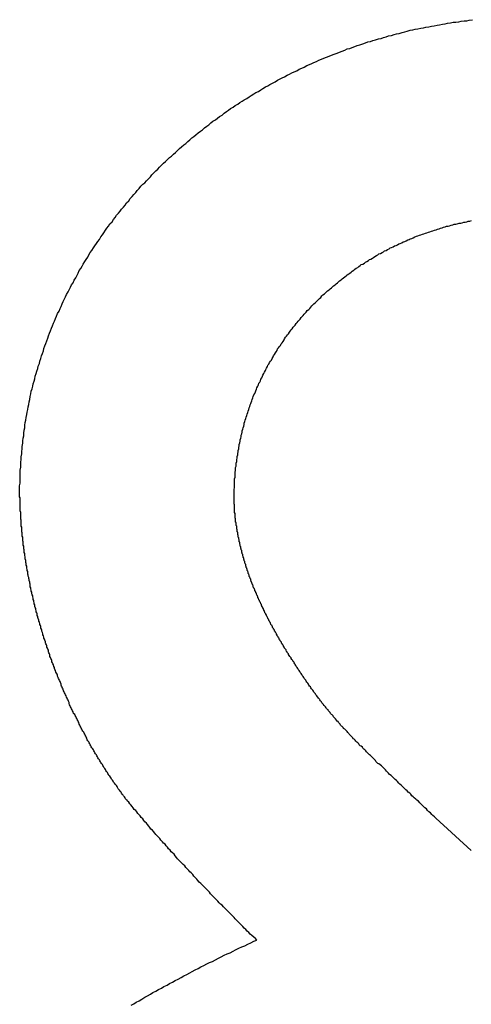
# Model space of a CAD drawing. Extents: x -55 to 3310, y -427 to 1727.
# Tile 71 of 79: x 1021.105 to 1022, y 561.577 to 563.527. Entities that reach past the tile are written whole.
import ezdxf

# ---------------------------------------------------------------- set-up
doc = ezdxf.new("R2010")
doc.units = 0
doc.linetypes.add('DURCHGEHEND', pattern=[0])
doc.layers.add('KF_PASSIO_SUB_15_FRONT', color=7, linetype='DURCHGEHEND')

# ---------------------------------------------------------------- blocks, each defined once
blk = doc.blocks.new('KF_PASSIO_SUB_15_FRONT')
at = {"layer": 'KF_PASSIO_SUB_15_FRONT'}
blk.add_line((-208.2832, -359.8814), (-208.3532, -359.8176), dxfattribs=at)
for points in [[(-209.178, -359.17, 0), (-209.178, -359.164, 0), (-209.178, -359.159, 0), (-209.177, -359.154, 0), (-209.177, -359.149, 0), (-209.177, -359.143, 0), (-209.177, -359.138, 0), (-209.177, -359.133, 0), (-209.177, -359.128, 0), (-209.176, -359.122, 0), (-209.176, -359.117, 0), (-209.176, -359.112, 0), (-209.175, -359.107, 0), (-209.175, -359.102, 0), (-209.174, -359.096, 0), (-209.174, -359.091, 0), (-209.173, -359.086, 0), (-209.173, -359.081, 0), (-209.172, -359.075, 0), (-209.172, -359.07, 0), (-209.171, -359.065, 0), (-209.17, -359.06, 0), (-209.17, -359.055, 0), (-209.169, -359.049, 0), (-209.168, -359.044, 0), (-209.168, -359.039, 0), (-209.167, -359.034, 0), (-209.166, -359.029, 0), (-209.165, -359.024, 0), (-209.164, -359.018, 0), (-209.163, -359.013, 0), (-209.162, -359.008, 0), (-209.161, -359.003, 0), (-209.16, -358.998, 0), (-209.159, -358.993, 0), (-209.158, -358.988, 0), (-209.157, -358.982, 0), (-209.156, -358.977, 0), (-209.155, -358.972, 0), (-209.153, -358.967, 0), (-209.152, -358.962, 0), (-209.151, -358.957, 0), (-209.149, -358.952, 0), (-209.148, -358.947, 0), (-209.147, -358.942, 0), (-209.145, -358.937, 0), (-209.144, -358.932, 0), (-209.142, -358.927, 0), (-209.141, -358.922, 0), (-209.139, -358.917, 0), (-209.138, -358.912, 0), (-209.136, -358.907, 0), (-209.135, -358.902, 0), (-209.133, -358.897, 0), (-209.131, -358.892, 0), (-209.13, -358.887, 0), (-209.128, -358.882, 0), (-209.126, -358.877, 0), (-209.124, -358.872, 0), (-209.122, -358.867, 0), (-209.121, -358.862, 0), (-209.119, -358.857, 0), (-209.117, -358.852, 0), (-209.115, -358.847, 0), (-209.113, -358.842, 0), (-209.111, -358.837, 0), (-209.109, -358.833, 0), (-209.107, -358.828, 0), (-209.105, -358.823, 0), (-209.103, -358.818, 0), (-209.1, -358.813, 0), (-209.098, -358.808, 0), (-209.096, -358.804, 0), (-209.094, -358.799, 0), (-209.092, -358.794, 0), (-209.089, -358.789, 0), (-209.087, -358.785, 0), (-209.085, -358.78, 0), (-209.082, -358.775, 0), (-209.08, -358.771, 0), (-209.077, -358.766, 0), (-209.075, -358.761, 0), (-209.072, -358.757, 0), (-209.07, -358.752, 0), (-209.067, -358.747, 0), (-209.065, -358.743, 0), (-209.062, -358.738, 0), (-209.06, -358.733, 0), (-209.057, -358.729, 0), (-209.054, -358.724, 0), (-209.052, -358.72, 0), (-209.049, -358.715, 0), (-209.046, -358.711, 0), (-209.043, -358.706, 0), (-209.041, -358.702, 0), (-209.038, -358.697, 0), (-209.035, -358.693, 0), (-209.032, -358.688, 0), (-209.029, -358.684, 0), (-209.026, -358.679, 0), (-209.023, -358.675, 0), (-209.02, -358.671, 0), (-209.017, -358.666, 0), (-209.014, -358.662, 0), (-209.011, -358.658, 0), (-209.008, -358.653, 0), (-209.005, -358.649, 0), (-209.002, -358.645, 0), (-208.999, -358.64, 0), (-208.995, -358.636, 0), (-208.992, -358.632, 0), (-208.989, -358.628, 0), (-208.986, -358.623, 0), (-208.982, -358.619, 0), (-208.979, -358.615, 0), (-208.976, -358.611, 0), (-208.972, -358.607, 0), (-208.969, -358.603, 0), (-208.966, -358.599, 0), (-208.962, -358.595, 0), (-208.959, -358.59, 0), (-208.955, -358.586, 0), (-208.952, -358.582, 0), (-208.948, -358.578, 0), (-208.945, -358.574, 0), (-208.941, -358.57, 0), (-208.938, -358.566, 0), (-208.934, -358.562, 0), (-208.93, -358.559, 0), (-208.927, -358.555, 0), (-208.923, -358.551, 0), (-208.919, -358.547, 0), (-208.916, -358.543, 0), (-208.912, -358.539, 0), (-208.908, -358.535, 0), (-208.904, -358.532, 0), (-208.901, -358.528, 0), (-208.897, -358.524, 0), (-208.893, -358.52, 0), (-208.889, -358.517, 0), (-208.885, -358.513, 0), (-208.881, -358.509, 0), (-208.877, -358.506, 0), (-208.873, -358.502, 0), (-208.869, -358.499, 0), (-208.865, -358.495, 0), (-208.861, -358.491, 0), (-208.857, -358.488, 0), (-208.853, -358.484, 0), (-208.849, -358.481, 0), (-208.845, -358.477, 0), (-208.841, -358.474, 0), (-208.837, -358.47, 0), (-208.833, -358.467, 0), (-208.829, -358.464, 0), (-208.824, -358.46, 0), (-208.82, -358.457, 0), (-208.816, -358.454, 0), (-208.812, -358.45, 0), (-208.807, -358.447, 0), (-208.803, -358.444, 0), (-208.799, -358.44, 0), (-208.795, -358.437, 0), (-208.79, -358.434, 0), (-208.786, -358.431, 0), (-208.782, -358.428, 0), (-208.777, -358.425, 0), (-208.773, -358.421, 0), (-208.768, -358.418, 0), (-208.764, -358.415, 0), (-208.76, -358.412, 0), (-208.755, -358.409, 0), (-208.751, -358.406, 0), (-208.746, -358.403, 0), (-208.742, -358.4, 0), (-208.737, -358.397, 0), (-208.733, -358.395, 0), (-208.728, -358.392, 0), (-208.723, -358.389, 0), (-208.719, -358.386, 0), (-208.714, -358.383, 0), (-208.71, -358.38, 0), (-208.705, -358.378, 0), (-208.7, -358.375, 0), (-208.696, -358.372, 0), (-208.691, -358.369, 0), (-208.686, -358.367, 0), (-208.682, -358.364, 0), (-208.677, -358.362, 0), (-208.672, -358.359, 0), (-208.667, -358.356, 0), (-208.663, -358.354, 0), (-208.658, -358.351, 0), (-208.653, -358.349, 0), (-208.648, -358.346, 0), (-208.643, -358.344, 0), (-208.639, -358.341, 0), (-208.634, -358.339, 0), (-208.629, -358.337, 0), (-208.624, -358.334, 0), (-208.619, -358.332, 0), (-208.614, -358.33, 0), (-208.609, -358.327, 0), (-208.604, -358.325, 0), (-208.599, -358.323, 0), (-208.595, -358.321, 0), (-208.59, -358.319, 0), (-208.585, -358.316, 0), (-208.58, -358.314, 0), (-208.575, -358.312, 0), (-208.57, -358.31, 0), (-208.565, -358.308, 0), (-208.56, -358.306, 0), (-208.555, -358.304, 0), (-208.549, -358.302, 0), (-208.544, -358.3, 0), (-208.539, -358.298, 0), (-208.534, -358.296, 0), (-208.529, -358.294, 0), (-208.524, -358.293, 0), (-208.519, -358.291, 0), (-208.514, -358.289, 0), (-208.509, -358.287, 0), (-208.504, -358.286, 0), (-208.498, -358.284, 0), (-208.493, -358.282, 0), (-208.488, -358.28, 0), (-208.483, -358.279, 0), (-208.478, -358.277, 0), (-208.473, -358.276, 0), (-208.467, -358.274, 0), (-208.462, -358.273, 0), (-208.457, -358.271, 0), (-208.452, -358.27, 0), (-208.447, -358.268, 0), (-208.441, -358.267, 0), (-208.436, -358.265, 0), (-208.431, -358.264, 0), (-208.426, -358.263, 0), (-208.42, -358.261, 0), (-208.415, -358.26, 0), (-208.41, -358.259, 0), (-208.404, -358.257, 0), (-208.399, -358.256, 0), (-208.394, -358.255, 0), (-208.389, -358.254, 0), (-208.383, -358.253, 0), (-208.378, -358.252, 0), (-208.373, -358.251, 0), (-208.367, -358.25, 0), (-208.362, -358.249, 0), (-208.357, -358.248, 0), (-208.351, -358.247, 0), (-208.346, -358.246, 0), (-208.34, -358.245, 0), (-208.335, -358.244, 0), (-208.33, -358.243, 0), (-208.324, -358.242, 0), (-208.319, -358.241, 0), (-208.314, -358.241, 0), (-208.308, -358.24, 0), (-208.303, -358.239, 0), (-208.297, -358.238, 0), (-208.292, -358.238, 0), (-208.287, -358.237, 0), (-208.281, -358.236, 0)], [(-208.753, -359.182, 0), (-208.753, -359.179, 0), (-208.753, -359.176, 0), (-208.753, -359.173, 0), (-208.753, -359.17, 0), (-208.753, -359.166, 0), (-208.752, -359.163, 0), (-208.752, -359.16, 0), (-208.752, -359.157, 0), (-208.752, -359.154, 0), (-208.752, -359.151, 0), (-208.752, -359.148, 0), (-208.752, -359.145, 0), (-208.751, -359.142, 0), (-208.751, -359.138, 0), (-208.751, -359.135, 0), (-208.751, -359.132, 0), (-208.75, -359.129, 0), (-208.75, -359.126, 0), (-208.75, -359.123, 0), (-208.749, -359.12, 0), (-208.749, -359.117, 0), (-208.749, -359.114, 0), (-208.748, -359.111, 0), (-208.748, -359.108, 0), (-208.747, -359.104, 0), (-208.747, -359.101, 0), (-208.746, -359.098, 0), (-208.746, -359.095, 0), (-208.745, -359.092, 0), (-208.745, -359.089, 0), (-208.744, -359.086, 0), (-208.744, -359.083, 0), (-208.743, -359.08, 0), (-208.743, -359.077, 0), (-208.742, -359.074, 0), (-208.741, -359.071, 0), (-208.741, -359.068, 0), (-208.74, -359.065, 0), (-208.739, -359.062, 0), (-208.739, -359.059, 0), (-208.738, -359.056, 0), (-208.737, -359.053, 0), (-208.737, -359.05, 0), (-208.736, -359.047, 0), (-208.735, -359.044, 0), (-208.734, -359.041, 0), (-208.733, -359.038, 0), (-208.733, -359.035, 0), (-208.732, -359.032, 0), (-208.731, -359.029, 0), (-208.73, -359.026, 0), (-208.729, -359.023, 0), (-208.728, -359.02, 0), (-208.727, -359.017, 0), (-208.726, -359.014, 0), (-208.725, -359.011, 0), (-208.724, -359.008, 0), (-208.723, -359.005, 0), (-208.722, -359.002, 0), (-208.721, -358.999, 0), (-208.72, -358.996, 0), (-208.719, -358.994, 0), (-208.718, -358.991, 0), (-208.717, -358.988, 0), (-208.716, -358.985, 0), (-208.715, -358.982, 0), (-208.714, -358.979, 0), (-208.712, -358.976, 0), (-208.711, -358.973, 0), (-208.71, -358.971, 0), (-208.709, -358.968, 0), (-208.708, -358.965, 0), (-208.706, -358.962, 0), (-208.705, -358.959, 0), (-208.704, -358.956, 0), (-208.702, -358.954, 0), (-208.701, -358.951, 0), (-208.7, -358.948, 0), (-208.698, -358.945, 0), (-208.697, -358.942, 0), (-208.696, -358.94, 0), (-208.694, -358.937, 0), (-208.693, -358.934, 0), (-208.691, -358.931, 0), (-208.69, -358.929, 0), (-208.689, -358.926, 0), (-208.687, -358.923, 0), (-208.686, -358.92, 0), (-208.684, -358.918, 0), (-208.683, -358.915, 0), (-208.681, -358.912, 0), (-208.679, -358.91, 0), (-208.678, -358.907, 0), (-208.676, -358.904, 0), (-208.675, -358.902, 0), (-208.673, -358.899, 0), (-208.671, -358.896, 0), (-208.67, -358.894, 0), (-208.668, -358.891, 0), (-208.667, -358.888, 0), (-208.665, -358.886, 0), (-208.663, -358.883, 0), (-208.661, -358.881, 0), (-208.66, -358.878, 0), (-208.658, -358.876, 0), (-208.656, -358.873, 0), (-208.654, -358.87, 0), (-208.653, -358.868, 0), (-208.651, -358.865, 0), (-208.649, -358.863, 0), (-208.647, -358.86, 0), (-208.645, -358.858, 0), (-208.643, -358.855, 0), (-208.642, -358.853, 0), (-208.64, -358.85, 0), (-208.638, -358.848, 0), (-208.636, -358.845, 0), (-208.634, -358.843, 0), (-208.632, -358.841, 0), (-208.63, -358.838, 0), (-208.628, -358.836, 0), (-208.626, -358.833, 0), (-208.624, -358.831, 0), (-208.622, -358.829, 0), (-208.62, -358.826, 0), (-208.618, -358.824, 0), (-208.616, -358.822, 0), (-208.614, -358.819, 0), (-208.612, -358.817, 0), (-208.61, -358.815, 0), (-208.608, -358.812, 0), (-208.605, -358.81, 0), (-208.603, -358.808, 0), (-208.601, -358.805, 0), (-208.599, -358.803, 0), (-208.597, -358.801, 0), (-208.595, -358.799, 0), (-208.592, -358.796, 0), (-208.59, -358.794, 0), (-208.588, -358.792, 0), (-208.586, -358.79, 0), (-208.584, -358.788, 0), (-208.581, -358.786, 0), (-208.579, -358.783, 0), (-208.577, -358.781, 0), (-208.574, -358.779, 0), (-208.572, -358.777, 0), (-208.57, -358.775, 0), (-208.568, -358.773, 0), (-208.565, -358.771, 0), (-208.563, -358.769, 0), (-208.56, -358.767, 0), (-208.558, -358.765, 0), (-208.556, -358.763, 0), (-208.553, -358.761, 0), (-208.551, -358.759, 0), (-208.548, -358.757, 0), (-208.546, -358.755, 0), (-208.544, -358.753, 0), (-208.541, -358.751, 0), (-208.539, -358.749, 0), (-208.536, -358.747, 0), (-208.534, -358.745, 0), (-208.531, -358.743, 0), (-208.529, -358.741, 0), (-208.526, -358.739, 0), (-208.524, -358.738, 0), (-208.521, -358.736, 0), (-208.519, -358.734, 0), (-208.516, -358.732, 0), (-208.514, -358.73, 0), (-208.511, -358.728, 0), (-208.508, -358.727, 0), (-208.506, -358.725, 0), (-208.503, -358.723, 0), (-208.501, -358.721, 0), (-208.498, -358.72, 0), (-208.495, -358.718, 0), (-208.493, -358.716, 0), (-208.49, -358.715, 0), (-208.487, -358.713, 0), (-208.485, -358.711, 0), (-208.482, -358.71, 0), (-208.479, -358.708, 0), (-208.477, -358.707, 0), (-208.474, -358.705, 0), (-208.471, -358.703, 0), (-208.468, -358.702, 0), (-208.466, -358.7, 0), (-208.463, -358.699, 0), (-208.46, -358.697, 0), (-208.457, -358.696, 0), (-208.455, -358.694, 0), (-208.452, -358.693, 0), (-208.449, -358.691, 0), (-208.446, -358.69, 0), (-208.444, -358.688, 0), (-208.441, -358.687, 0), (-208.438, -358.686, 0), (-208.435, -358.684, 0), (-208.432, -358.683, 0), (-208.429, -358.682, 0), (-208.427, -358.68, 0), (-208.424, -358.679, 0), (-208.421, -358.678, 0), (-208.418, -358.676, 0), (-208.415, -358.675, 0), (-208.412, -358.674, 0), (-208.409, -358.672, 0), (-208.406, -358.671, 0), (-208.404, -358.67, 0), (-208.401, -358.669, 0), (-208.398, -358.668, 0), (-208.395, -358.666, 0), (-208.392, -358.665, 0), (-208.389, -358.664, 0), (-208.386, -358.663, 0), (-208.383, -358.662, 0), (-208.38, -358.661, 0), (-208.377, -358.66, 0), (-208.374, -358.659, 0), (-208.371, -358.658, 0), (-208.368, -358.657, 0), (-208.365, -358.656, 0), (-208.362, -358.655, 0), (-208.359, -358.654, 0), (-208.356, -358.653, 0), (-208.353, -358.652, 0), (-208.35, -358.651, 0), (-208.347, -358.65, 0), (-208.344, -358.649, 0), (-208.341, -358.648, 0), (-208.338, -358.647, 0), (-208.335, -358.646, 0), (-208.332, -358.645, 0), (-208.329, -358.645, 0), (-208.326, -358.644, 0), (-208.323, -358.643, 0), (-208.32, -358.642, 0), (-208.317, -358.641, 0), (-208.314, -358.641, 0), (-208.311, -358.64, 0), (-208.307, -358.639, 0), (-208.304, -358.639, 0), (-208.301, -358.638, 0), (-208.298, -358.637, 0), (-208.295, -358.637, 0), (-208.292, -358.636, 0), (-208.289, -358.635, 0), (-208.286, -358.635, 0), (-208.283, -358.634, 0)], [(-208.962, -359.786, 0), (-208.964, -359.784, 0), (-208.965, -359.782, 0), (-208.966, -359.781, 0), (-208.968, -359.779, 0), (-208.969, -359.777, 0), (-208.97, -359.775, 0), (-208.972, -359.773, 0), (-208.973, -359.772, 0), (-208.975, -359.77, 0), (-208.976, -359.768, 0), (-208.977, -359.766, 0), (-208.979, -359.764, 0), (-208.98, -359.762, 0), (-208.981, -359.761, 0), (-208.983, -359.759, 0), (-208.984, -359.757, 0), (-208.985, -359.755, 0), (-208.986, -359.753, 0), (-208.988, -359.751, 0), (-208.989, -359.75, 0), (-208.99, -359.748, 0), (-208.992, -359.746, 0), (-208.993, -359.744, 0), (-208.994, -359.742, 0), (-208.996, -359.74, 0), (-208.997, -359.738, 0), (-208.998, -359.736, 0), (-208.999, -359.734, 0), (-209.001, -359.733, 0), (-209.002, -359.731, 0), (-209.003, -359.729, 0), (-209.004, -359.727, 0), (-209.006, -359.725, 0), (-209.007, -359.723, 0), (-209.008, -359.721, 0), (-209.009, -359.719, 0), (-209.011, -359.717, 0), (-209.012, -359.715, 0), (-209.013, -359.713, 0), (-209.014, -359.711, 0), (-209.016, -359.709, 0), (-209.017, -359.707, 0), (-209.018, -359.706, 0), (-209.019, -359.704, 0), (-209.02, -359.702, 0), (-209.022, -359.7, 0), (-209.023, -359.698, 0), (-209.024, -359.696, 0), (-209.025, -359.694, 0), (-209.026, -359.692, 0), (-209.028, -359.69, 0), (-209.029, -359.688, 0), (-209.03, -359.686, 0), (-209.031, -359.684, 0), (-209.032, -359.682, 0), (-209.033, -359.68, 0), (-209.035, -359.678, 0), (-209.036, -359.676, 0), (-209.037, -359.674, 0), (-209.038, -359.672, 0), (-209.039, -359.67, 0), (-209.04, -359.668, 0), (-209.041, -359.666, 0), (-209.043, -359.664, 0), (-209.044, -359.662, 0), (-209.045, -359.659, 0), (-209.046, -359.657, 0), (-209.047, -359.655, 0), (-209.048, -359.653, 0), (-209.049, -359.651, 0), (-209.05, -359.649, 0), (-209.051, -359.647, 0), (-209.053, -359.645, 0), (-209.054, -359.643, 0), (-209.055, -359.641, 0), (-209.056, -359.639, 0), (-209.057, -359.637, 0), (-209.058, -359.635, 0), (-209.059, -359.633, 0), (-209.06, -359.631, 0), (-209.061, -359.628, 0), (-209.062, -359.626, 0), (-209.063, -359.624, 0), (-209.064, -359.622, 0), (-209.065, -359.62, 0), (-209.066, -359.618, 0), (-209.067, -359.616, 0), (-209.068, -359.614, 0), (-209.069, -359.612, 0), (-209.071, -359.61, 0), (-209.072, -359.607, 0), (-209.073, -359.605, 0), (-209.074, -359.603, 0), (-209.075, -359.601, 0), (-209.076, -359.599, 0), (-209.077, -359.597, 0), (-209.078, -359.595, 0), (-209.079, -359.593, 0), (-209.08, -359.59, 0), (-209.08, -359.588, 0), (-209.081, -359.586, 0), (-209.082, -359.584, 0), (-209.083, -359.582, 0), (-209.084, -359.58, 0), (-209.085, -359.578, 0), (-209.086, -359.575, 0), (-209.087, -359.573, 0), (-209.088, -359.571, 0), (-209.089, -359.569, 0), (-209.09, -359.567, 0), (-209.091, -359.565, 0), (-209.092, -359.562, 0), (-209.093, -359.56, 0), (-209.094, -359.558, 0), (-209.095, -359.556, 0), (-209.096, -359.554, 0), (-209.096, -359.552, 0), (-209.097, -359.549, 0), (-209.098, -359.547, 0), (-209.099, -359.545, 0), (-209.1, -359.543, 0), (-209.101, -359.541, 0), (-209.102, -359.539, 0), (-209.103, -359.536, 0), (-209.103, -359.534, 0), (-209.104, -359.532, 0), (-209.105, -359.53, 0), (-209.106, -359.528, 0), (-209.107, -359.525, 0), (-209.108, -359.523, 0), (-209.109, -359.521, 0), (-209.109, -359.519, 0), (-209.11, -359.517, 0), (-209.111, -359.514, 0), (-209.112, -359.512, 0), (-209.113, -359.51, 0), (-209.114, -359.508, 0), (-209.114, -359.505, 0), (-209.115, -359.503, 0), (-209.116, -359.501, 0), (-209.117, -359.499, 0), (-209.118, -359.497, 0), (-209.118, -359.494, 0), (-209.119, -359.492, 0), (-209.12, -359.49, 0), (-209.121, -359.488, 0), (-209.121, -359.485, 0), (-209.122, -359.483, 0), (-209.123, -359.481, 0), (-209.124, -359.479, 0), (-209.124, -359.476, 0), (-209.125, -359.474, 0), (-209.126, -359.472, 0), (-209.127, -359.47, 0), (-209.127, -359.468, 0), (-209.128, -359.465, 0), (-209.129, -359.463, 0), (-209.13, -359.461, 0), (-209.13, -359.459, 0), (-209.131, -359.456, 0), (-209.132, -359.454, 0), (-209.132, -359.452, 0), (-209.133, -359.45, 0), (-209.134, -359.447, 0), (-209.134, -359.445, 0), (-209.135, -359.443, 0), (-209.136, -359.441, 0), (-209.136, -359.438, 0), (-209.137, -359.436, 0), (-209.138, -359.434, 0), (-209.138, -359.432, 0), (-209.139, -359.429, 0), (-209.14, -359.427, 0), (-209.14, -359.425, 0), (-209.141, -359.422, 0), (-209.142, -359.42, 0), (-209.142, -359.418, 0), (-209.143, -359.416, 0), (-209.143, -359.413, 0), (-209.144, -359.411, 0), (-209.145, -359.409, 0), (-209.145, -359.407, 0), (-209.146, -359.404, 0), (-209.146, -359.402, 0), (-209.147, -359.4, 0), (-209.148, -359.398, 0), (-209.148, -359.395, 0), (-209.149, -359.393, 0), (-209.149, -359.391, 0), (-209.15, -359.388, 0), (-209.15, -359.386, 0), (-209.151, -359.384, 0), (-209.151, -359.382, 0), (-209.152, -359.379, 0), (-209.152, -359.377, 0), (-209.153, -359.375, 0), (-209.154, -359.373, 0), (-209.154, -359.37, 0), (-209.155, -359.368, 0), (-209.155, -359.366, 0), (-209.156, -359.363, 0), (-209.156, -359.361, 0), (-209.157, -359.359, 0), (-209.157, -359.357, 0), (-209.157, -359.354, 0), (-209.158, -359.352, 0), (-209.158, -359.35, 0), (-209.159, -359.347, 0), (-209.159, -359.345, 0), (-209.16, -359.343, 0), (-209.16, -359.341, 0), (-209.161, -359.338, 0), (-209.161, -359.336, 0), (-209.162, -359.334, 0), (-209.162, -359.332, 0), (-209.162, -359.329, 0), (-209.163, -359.327, 0), (-209.163, -359.325, 0), (-209.164, -359.322, 0), (-209.164, -359.32, 0), (-209.164, -359.318, 0), (-209.165, -359.316, 0), (-209.165, -359.313, 0), (-209.166, -359.311, 0), (-209.166, -359.309, 0), (-209.166, -359.307, 0), (-209.167, -359.304, 0), (-209.167, -359.302, 0), (-209.167, -359.3, 0), (-209.168, -359.297, 0), (-209.168, -359.295, 0), (-209.168, -359.293, 0), (-209.169, -359.291, 0), (-209.169, -359.288, 0), (-209.169, -359.286, 0), (-209.17, -359.284, 0), (-209.17, -359.282, 0), (-209.17, -359.279, 0), (-209.171, -359.277, 0), (-209.171, -359.275, 0), (-209.171, -359.272, 0), (-209.171, -359.27, 0), (-209.172, -359.268, 0), (-209.172, -359.266, 0), (-209.172, -359.263, 0), (-209.172, -359.261, 0), (-209.173, -359.259, 0), (-209.173, -359.257, 0), (-209.173, -359.254, 0), (-209.173, -359.252, 0), (-209.174, -359.25, 0), (-209.174, -359.248, 0), (-209.174, -359.245, 0), (-209.174, -359.243, 0), (-209.174, -359.241, 0), (-209.175, -359.239, 0), (-209.175, -359.236, 0), (-209.175, -359.234, 0), (-209.175, -359.232, 0), (-209.175, -359.23, 0), (-209.175, -359.227, 0), (-209.176, -359.225, 0), (-209.176, -359.223, 0), (-209.176, -359.221, 0), (-209.176, -359.218, 0), (-209.176, -359.216, 0), (-209.176, -359.214, 0), (-209.176, -359.212, 0), (-209.177, -359.209, 0), (-209.177, -359.207, 0), (-209.177, -359.205, 0), (-209.177, -359.203, 0), (-209.177, -359.201, 0), (-209.177, -359.198, 0), (-209.177, -359.196, 0), (-209.177, -359.194, 0), (-209.177, -359.192, 0), (-209.177, -359.189, 0), (-209.177, -359.187, 0), (-209.177, -359.185, 0), (-209.177, -359.183, 0), (-209.178, -359.181, 0), (-209.178, -359.178, 0), (-209.178, -359.176, 0), (-209.178, -359.174, 0), (-209.178, -359.172, 0), (-209.178, -359.17, 0)], [(-208.632, -359.513, 0), (-208.633, -359.512, 0), (-208.634, -359.51, 0), (-208.634, -359.509, 0), (-208.635, -359.508, 0), (-208.636, -359.507, 0), (-208.637, -359.506, 0), (-208.637, -359.505, 0), (-208.638, -359.504, 0), (-208.639, -359.503, 0), (-208.64, -359.501, 0), (-208.64, -359.5, 0), (-208.641, -359.499, 0), (-208.642, -359.498, 0), (-208.643, -359.497, 0), (-208.643, -359.496, 0), (-208.644, -359.495, 0), (-208.645, -359.493, 0), (-208.645, -359.492, 0), (-208.646, -359.491, 0), (-208.647, -359.49, 0), (-208.648, -359.489, 0), (-208.648, -359.488, 0), (-208.649, -359.487, 0), (-208.65, -359.485, 0), (-208.65, -359.484, 0), (-208.651, -359.483, 0), (-208.652, -359.482, 0), (-208.653, -359.481, 0), (-208.653, -359.48, 0), (-208.654, -359.479, 0), (-208.655, -359.477, 0), (-208.655, -359.476, 0), (-208.656, -359.475, 0), (-208.657, -359.474, 0), (-208.657, -359.473, 0), (-208.658, -359.472, 0), (-208.659, -359.471, 0), (-208.659, -359.469, 0), (-208.66, -359.468, 0), (-208.661, -359.467, 0), (-208.662, -359.466, 0), (-208.662, -359.465, 0), (-208.663, -359.464, 0), (-208.664, -359.463, 0), (-208.664, -359.461, 0), (-208.665, -359.46, 0), (-208.666, -359.459, 0), (-208.666, -359.458, 0), (-208.667, -359.457, 0), (-208.668, -359.456, 0), (-208.668, -359.455, 0), (-208.669, -359.453, 0), (-208.669, -359.452, 0), (-208.67, -359.451, 0), (-208.671, -359.45, 0), (-208.671, -359.449, 0), (-208.672, -359.448, 0), (-208.673, -359.447, 0), (-208.673, -359.445, 0), (-208.674, -359.444, 0), (-208.675, -359.443, 0), (-208.675, -359.442, 0), (-208.676, -359.441, 0), (-208.677, -359.44, 0), (-208.677, -359.438, 0), (-208.678, -359.437, 0), (-208.678, -359.436, 0), (-208.679, -359.435, 0), (-208.68, -359.434, 0), (-208.68, -359.433, 0), (-208.681, -359.432, 0), (-208.681, -359.43, 0), (-208.682, -359.429, 0), (-208.683, -359.428, 0), (-208.683, -359.427, 0), (-208.684, -359.426, 0), (-208.684, -359.425, 0), (-208.685, -359.423, 0), (-208.686, -359.422, 0), (-208.686, -359.421, 0), (-208.687, -359.42, 0), (-208.687, -359.419, 0), (-208.688, -359.418, 0), (-208.689, -359.416, 0), (-208.689, -359.415, 0), (-208.69, -359.414, 0), (-208.69, -359.413, 0), (-208.691, -359.412, 0), (-208.692, -359.411, 0), (-208.692, -359.41, 0), (-208.693, -359.408, 0), (-208.693, -359.407, 0), (-208.694, -359.406, 0), (-208.694, -359.405, 0), (-208.695, -359.404, 0), (-208.695, -359.403, 0), (-208.696, -359.401, 0), (-208.697, -359.4, 0), (-208.697, -359.399, 0), (-208.698, -359.398, 0), (-208.698, -359.397, 0), (-208.699, -359.396, 0), (-208.699, -359.394, 0), (-208.7, -359.393, 0), (-208.7, -359.392, 0), (-208.701, -359.391, 0), (-208.701, -359.39, 0), (-208.702, -359.389, 0), (-208.703, -359.387, 0), (-208.703, -359.386, 0), (-208.704, -359.385, 0), (-208.704, -359.384, 0), (-208.705, -359.383, 0), (-208.705, -359.382, 0), (-208.706, -359.381, 0), (-208.706, -359.379, 0), (-208.707, -359.378, 0), (-208.707, -359.377, 0), (-208.708, -359.376, 0), (-208.708, -359.375, 0), (-208.709, -359.374, 0), (-208.709, -359.372, 0), (-208.71, -359.371, 0), (-208.71, -359.37, 0), (-208.711, -359.369, 0), (-208.711, -359.368, 0), (-208.712, -359.367, 0), (-208.712, -359.365, 0), (-208.713, -359.364, 0), (-208.713, -359.363, 0), (-208.714, -359.362, 0), (-208.714, -359.361, 0), (-208.715, -359.36, 0), (-208.715, -359.358, 0), (-208.715, -359.357, 0), (-208.716, -359.356, 0), (-208.716, -359.355, 0), (-208.717, -359.354, 0), (-208.717, -359.353, 0), (-208.718, -359.351, 0), (-208.718, -359.35, 0), (-208.719, -359.349, 0), (-208.719, -359.348, 0), (-208.72, -359.347, 0), (-208.72, -359.346, 0), (-208.72, -359.344, 0), (-208.721, -359.343, 0), (-208.721, -359.342, 0), (-208.722, -359.341, 0), (-208.722, -359.34, 0), (-208.723, -359.339, 0), (-208.723, -359.337, 0), (-208.723, -359.336, 0), (-208.724, -359.335, 0), (-208.724, -359.334, 0), (-208.725, -359.333, 0), (-208.725, -359.332, 0), (-208.725, -359.33, 0), (-208.726, -359.329, 0), (-208.726, -359.328, 0), (-208.727, -359.327, 0), (-208.727, -359.326, 0), (-208.727, -359.325, 0), (-208.728, -359.323, 0), (-208.728, -359.322, 0), (-208.729, -359.321, 0), (-208.729, -359.32, 0), (-208.729, -359.319, 0), (-208.73, -359.318, 0), (-208.73, -359.316, 0), (-208.73, -359.315, 0), (-208.731, -359.314, 0), (-208.731, -359.313, 0), (-208.732, -359.312, 0), (-208.732, -359.311, 0), (-208.732, -359.309, 0), (-208.733, -359.308, 0), (-208.733, -359.307, 0), (-208.733, -359.306, 0), (-208.734, -359.305, 0), (-208.734, -359.304, 0), (-208.734, -359.302, 0), (-208.735, -359.301, 0), (-208.735, -359.3, 0), (-208.735, -359.299, 0), (-208.736, -359.298, 0), (-208.736, -359.297, 0), (-208.736, -359.295, 0), (-208.737, -359.294, 0), (-208.737, -359.293, 0), (-208.737, -359.292, 0), (-208.738, -359.291, 0), (-208.738, -359.29, 0), (-208.738, -359.289, 0), (-208.738, -359.287, 0), (-208.739, -359.286, 0), (-208.739, -359.285, 0), (-208.739, -359.284, 0), (-208.74, -359.283, 0), (-208.74, -359.282, 0), (-208.74, -359.28, 0), (-208.741, -359.279, 0), (-208.741, -359.278, 0), (-208.741, -359.277, 0), (-208.741, -359.276, 0), (-208.742, -359.275, 0), (-208.742, -359.273, 0), (-208.742, -359.272, 0), (-208.742, -359.271, 0), (-208.743, -359.27, 0), (-208.743, -359.269, 0), (-208.743, -359.268, 0), (-208.743, -359.266, 0), (-208.744, -359.265, 0), (-208.744, -359.264, 0), (-208.744, -359.263, 0), (-208.744, -359.262, 0), (-208.745, -359.261, 0), (-208.745, -359.26, 0), (-208.745, -359.258, 0), (-208.745, -359.257, 0), (-208.746, -359.256, 0), (-208.746, -359.255, 0), (-208.746, -359.254, 0), (-208.746, -359.253, 0), (-208.746, -359.251, 0), (-208.747, -359.25, 0), (-208.747, -359.249, 0), (-208.747, -359.248, 0), (-208.747, -359.247, 0), (-208.747, -359.246, 0), (-208.748, -359.245, 0), (-208.748, -359.243, 0), (-208.748, -359.242, 0), (-208.748, -359.241, 0), (-208.748, -359.24, 0), (-208.748, -359.239, 0), (-208.749, -359.238, 0), (-208.749, -359.236, 0), (-208.749, -359.235, 0), (-208.749, -359.234, 0), (-208.749, -359.233, 0), (-208.749, -359.232, 0), (-208.75, -359.231, 0), (-208.75, -359.23, 0), (-208.75, -359.228, 0), (-208.75, -359.227, 0), (-208.75, -359.226, 0), (-208.75, -359.225, 0), (-208.75, -359.224, 0), (-208.751, -359.223, 0), (-208.751, -359.222, 0), (-208.751, -359.22, 0), (-208.751, -359.219, 0), (-208.751, -359.218, 0), (-208.751, -359.217, 0), (-208.751, -359.216, 0), (-208.751, -359.215, 0), (-208.751, -359.214, 0), (-208.752, -359.212, 0), (-208.752, -359.211, 0), (-208.752, -359.21, 0), (-208.752, -359.209, 0), (-208.752, -359.208, 0), (-208.752, -359.207, 0), (-208.752, -359.206, 0), (-208.752, -359.205, 0), (-208.752, -359.203, 0), (-208.752, -359.202, 0), (-208.752, -359.201, 0), (-208.752, -359.2, 0), (-208.752, -359.199, 0), (-208.752, -359.198, 0), (-208.752, -359.197, 0), (-208.753, -359.195, 0), (-208.753, -359.194, 0), (-208.753, -359.193, 0), (-208.753, -359.192, 0), (-208.753, -359.191, 0), (-208.753, -359.19, 0), (-208.753, -359.189, 0), (-208.753, -359.188, 0), (-208.753, -359.186, 0), (-208.753, -359.185, 0), (-208.753, -359.184, 0), (-208.753, -359.183, 0), (-208.753, -359.182, 0)], [(-208.353, -359.818, 0), (-208.356, -359.815, 0), (-208.359, -359.812, 0), (-208.361, -359.81, 0), (-208.364, -359.807, 0), (-208.367, -359.805, 0), (-208.37, -359.802, 0), (-208.372, -359.799, 0), (-208.375, -359.797, 0), (-208.378, -359.794, 0), (-208.38, -359.792, 0), (-208.383, -359.789, 0), (-208.385, -359.787, 0), (-208.388, -359.784, 0), (-208.391, -359.782, 0), (-208.393, -359.78, 0), (-208.396, -359.777, 0), (-208.398, -359.775, 0), (-208.401, -359.773, 0), (-208.403, -359.77, 0), (-208.405, -359.768, 0), (-208.408, -359.766, 0), (-208.41, -359.763, 0), (-208.413, -359.761, 0), (-208.415, -359.759, 0), (-208.418, -359.756, 0), (-208.42, -359.754, 0), (-208.422, -359.752, 0), (-208.425, -359.75, 0), (-208.427, -359.748, 0), (-208.429, -359.745, 0), (-208.431, -359.743, 0), (-208.434, -359.741, 0), (-208.436, -359.739, 0), (-208.438, -359.737, 0), (-208.44, -359.735, 0), (-208.442, -359.733, 0), (-208.445, -359.731, 0), (-208.447, -359.728, 0), (-208.449, -359.726, 0), (-208.451, -359.724, 0), (-208.453, -359.722, 0), (-208.455, -359.72, 0), (-208.457, -359.718, 0), (-208.459, -359.716, 0), (-208.461, -359.714, 0), (-208.464, -359.712, 0), (-208.466, -359.71, 0), (-208.468, -359.709, 0), (-208.47, -359.707, 0), (-208.472, -359.705, 0), (-208.473, -359.703, 0), (-208.475, -359.701, 0), (-208.477, -359.699, 0), (-208.479, -359.697, 0), (-208.481, -359.695, 0), (-208.483, -359.693, 0), (-208.485, -359.692, 0), (-208.487, -359.69, 0), (-208.489, -359.688, 0), (-208.491, -359.686, 0), (-208.492, -359.684, 0), (-208.494, -359.682, 0), (-208.496, -359.681, 0), (-208.498, -359.679, 0), (-208.499, -359.677, 0), (-208.501, -359.675, 0), (-208.503, -359.674, 0), (-208.505, -359.672, 0), (-208.506, -359.67, 0), (-208.508, -359.668, 0), (-208.51, -359.667, 0), (-208.512, -359.665, 0), (-208.513, -359.663, 0), (-208.515, -359.661, 0), (-208.517, -359.66, 0), (-208.518, -359.658, 0), (-208.52, -359.656, 0), (-208.521, -359.655, 0), (-208.523, -359.653, 0), (-208.525, -359.651, 0), (-208.526, -359.65, 0), (-208.528, -359.648, 0), (-208.529, -359.646, 0), (-208.531, -359.644, 0), (-208.532, -359.643, 0), (-208.534, -359.641, 0), (-208.536, -359.64, 0), (-208.537, -359.638, 0), (-208.539, -359.636, 0), (-208.54, -359.635, 0), (-208.542, -359.633, 0), (-208.543, -359.631, 0), (-208.544, -359.63, 0), (-208.546, -359.628, 0), (-208.547, -359.626, 0), (-208.549, -359.625, 0), (-208.55, -359.623, 0), (-208.552, -359.621, 0), (-208.553, -359.62, 0), (-208.555, -359.618, 0), (-208.556, -359.617, 0), (-208.557, -359.615, 0), (-208.559, -359.613, 0), (-208.56, -359.612, 0), (-208.562, -359.61, 0), (-208.563, -359.608, 0), (-208.564, -359.607, 0), (-208.566, -359.605, 0), (-208.567, -359.603, 0), (-208.568, -359.602, 0), (-208.57, -359.6, 0), (-208.571, -359.599, 0), (-208.572, -359.597, 0), (-208.574, -359.595, 0), (-208.575, -359.594, 0), (-208.576, -359.592, 0), (-208.578, -359.59, 0), (-208.579, -359.589, 0), (-208.58, -359.587, 0), (-208.582, -359.585, 0), (-208.583, -359.583, 0), (-208.584, -359.582, 0), (-208.586, -359.58, 0), (-208.587, -359.578, 0), (-208.588, -359.577, 0), (-208.589, -359.575, 0), (-208.591, -359.573, 0), (-208.592, -359.571, 0), (-208.593, -359.57, 0), (-208.595, -359.568, 0), (-208.596, -359.566, 0), (-208.597, -359.564, 0), (-208.598, -359.563, 0), (-208.6, -359.561, 0), (-208.601, -359.559, 0), (-208.602, -359.557, 0), (-208.604, -359.556, 0), (-208.605, -359.554, 0), (-208.606, -359.552, 0), (-208.607, -359.55, 0), (-208.609, -359.548, 0), (-208.61, -359.546, 0), (-208.611, -359.544, 0), (-208.612, -359.543, 0), (-208.614, -359.541, 0), (-208.615, -359.539, 0), (-208.616, -359.537, 0), (-208.618, -359.535, 0), (-208.619, -359.533, 0), (-208.62, -359.531, 0), (-208.622, -359.529, 0), (-208.623, -359.527, 0), (-208.624, -359.525, 0), (-208.626, -359.523, 0), (-208.627, -359.521, 0), (-208.628, -359.519, 0), (-208.63, -359.517, 0), (-208.631, -359.515, 0), (-208.632, -359.513, 0)], [(-208.708, -360.059, 0), (-208.711, -360.056, 0), (-208.714, -360.053, 0), (-208.718, -360.05, 0), (-208.721, -360.047, 0), (-208.724, -360.044, 0), (-208.727, -360.041, 0), (-208.73, -360.038, 0), (-208.733, -360.035, 0), (-208.736, -360.032, 0), (-208.739, -360.029, 0), (-208.742, -360.026, 0), (-208.745, -360.023, 0), (-208.748, -360.02, 0), (-208.751, -360.017, 0), (-208.753, -360.014, 0), (-208.756, -360.011, 0), (-208.759, -360.008, 0), (-208.762, -360.005, 0), (-208.765, -360.002, 0), (-208.768, -359.999, 0), (-208.771, -359.996, 0), (-208.774, -359.993, 0), (-208.777, -359.99, 0), (-208.78, -359.988, 0), (-208.783, -359.985, 0), (-208.785, -359.982, 0), (-208.788, -359.979, 0), (-208.791, -359.976, 0), (-208.794, -359.973, 0), (-208.797, -359.97, 0), (-208.8, -359.967, 0), (-208.802, -359.964, 0), (-208.805, -359.961, 0), (-208.808, -359.958, 0), (-208.811, -359.955, 0), (-208.814, -359.952, 0), (-208.816, -359.95, 0), (-208.819, -359.947, 0), (-208.822, -359.944, 0), (-208.825, -359.941, 0), (-208.827, -359.938, 0), (-208.83, -359.935, 0), (-208.833, -359.932, 0), (-208.835, -359.929, 0), (-208.838, -359.926, 0), (-208.841, -359.924, 0), (-208.843, -359.921, 0), (-208.846, -359.918, 0), (-208.849, -359.915, 0), (-208.851, -359.912, 0), (-208.854, -359.909, 0), (-208.857, -359.906, 0), (-208.859, -359.904, 0), (-208.862, -359.901, 0), (-208.865, -359.898, 0), (-208.867, -359.895, 0), (-208.87, -359.892, 0), (-208.872, -359.889, 0), (-208.875, -359.886, 0), (-208.878, -359.884, 0), (-208.88, -359.881, 0), (-208.883, -359.878, 0), (-208.885, -359.875, 0), (-208.888, -359.872, 0), (-208.89, -359.869, 0), (-208.893, -359.867, 0), (-208.895, -359.864, 0), (-208.898, -359.861, 0), (-208.9, -359.858, 0), (-208.903, -359.855, 0), (-208.905, -359.853, 0), (-208.908, -359.85, 0), (-208.91, -359.847, 0), (-208.913, -359.844, 0), (-208.915, -359.841, 0), (-208.918, -359.839, 0), (-208.92, -359.836, 0), (-208.922, -359.833, 0), (-208.925, -359.83, 0), (-208.927, -359.827, 0), (-208.93, -359.825, 0), (-208.932, -359.822, 0), (-208.934, -359.819, 0), (-208.937, -359.816, 0), (-208.939, -359.813, 0), (-208.941, -359.811, 0), (-208.944, -359.808, 0), (-208.946, -359.805, 0), (-208.948, -359.802, 0), (-208.951, -359.8, 0), (-208.953, -359.797, 0), (-208.955, -359.794, 0), (-208.958, -359.791, 0), (-208.96, -359.789, 0), (-208.962, -359.786, 0)], [(-208.957, -360.188, 0), (-208.952, -360.185, 0), (-208.947, -360.182, 0), (-208.941, -360.179, 0), (-208.936, -360.176, 0), (-208.93, -360.172, 0), (-208.925, -360.169, 0), (-208.919, -360.166, 0), (-208.914, -360.163, 0), (-208.908, -360.16, 0), (-208.903, -360.157, 0), (-208.897, -360.154, 0), (-208.892, -360.151, 0), (-208.886, -360.148, 0), (-208.881, -360.145, 0), (-208.875, -360.142, 0), (-208.87, -360.139, 0), (-208.864, -360.136, 0), (-208.858, -360.133, 0), (-208.853, -360.13, 0), (-208.847, -360.127, 0), (-208.841, -360.124, 0), (-208.836, -360.121, 0), (-208.83, -360.118, 0), (-208.824, -360.115, 0), (-208.819, -360.112, 0), (-208.813, -360.109, 0), (-208.807, -360.106, 0), (-208.802, -360.103, 0), (-208.796, -360.101, 0), (-208.79, -360.098, 0), (-208.784, -360.095, 0), (-208.779, -360.092, 0), (-208.773, -360.089, 0), (-208.767, -360.086, 0), (-208.761, -360.084, 0), (-208.755, -360.081, 0), (-208.75, -360.078, 0), (-208.744, -360.075, 0), (-208.738, -360.072, 0), (-208.732, -360.07, 0), (-208.726, -360.067, 0), (-208.72, -360.064, 0), (-208.714, -360.061, 0), (-208.708, -360.059, 0)]]:
    blk.add_polyline3d(points, dxfattribs=at)

msp = doc.modelspace()

# ---------------------------------------------------------------- block references
at = {"layer": 'KF_PASSIO_SUB_15_FRONT'}
msp.add_blockref('KF_PASSIO_SUB_15_FRONT', (1230.2834, 921.7627), dxfattribs=at)

doc.saveas('drawing.dxf')
